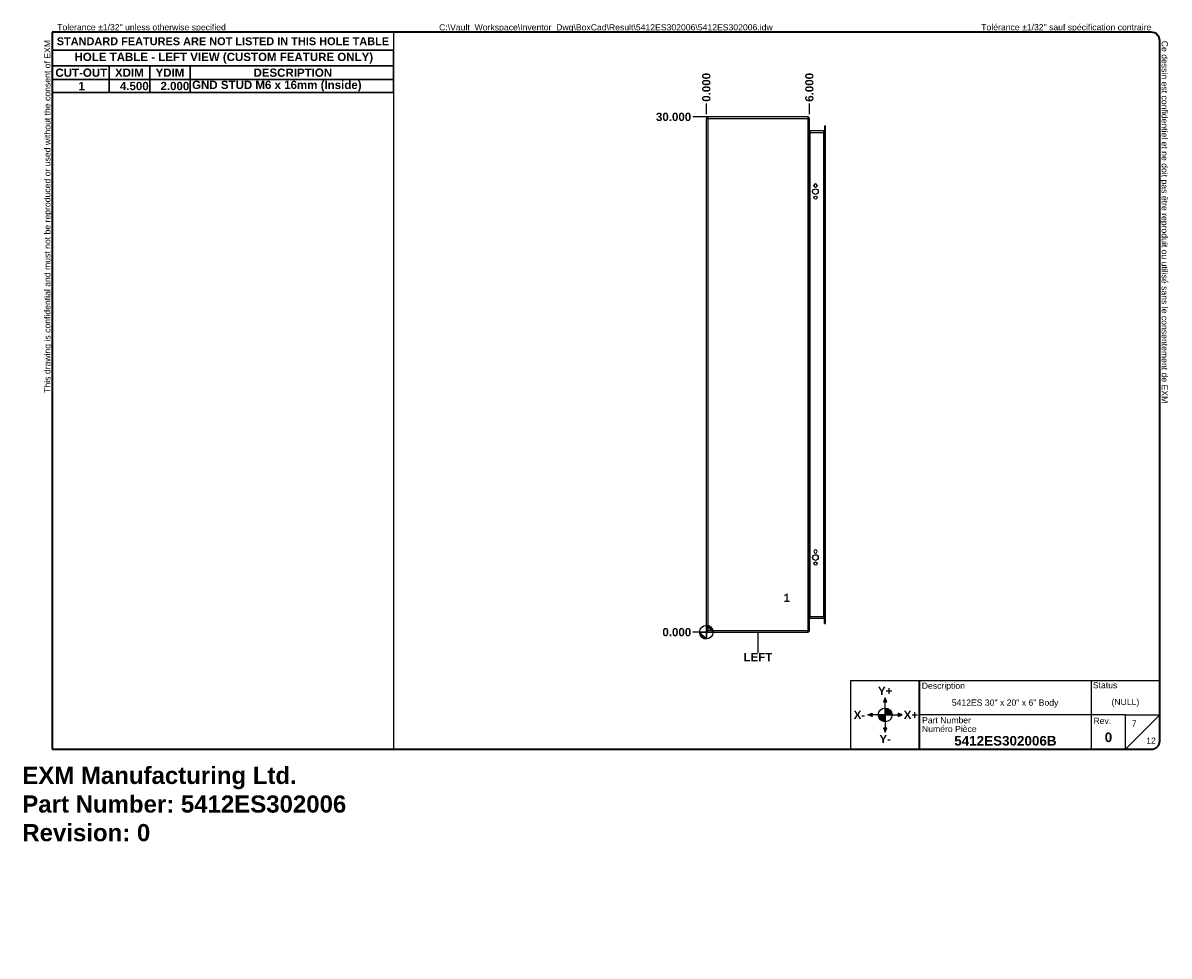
# Model space of a CAD drawing. Header units: inches. Extents: x 0 to 66.8, y -11 to 43.3.
import ezdxf

# ---------------------------------------------------------------- set-up
doc = ezdxf.new("R2010")
doc.units = ezdxf.units.IN
doc.header["$LTSCALE"] = 4
doc.header["$MEASUREMENT"] = 0
doc.layers.get('0').update_dxf_attribs({"lineweight": 25})
for name, color, linetype, lineweight in [('Dimensions(ANSI)', 7, 'Continuous', 25), ('Sketch Geometry(ANSI)', 7, 'Continuous', 25), ('Symbols(ANSI)', 7, 'Continuous', 25), ('Visible Edges(ANSI)', 7, 'Continuous', 25), ('Visible Tangent Edges(ANSI)', 7, 'Continuous', 25)]:
    doc.layers.add(name, color=color, linetype=linetype, lineweight=lineweight)
doc.layers.add('Hatch', color=179, linetype='Continuous', lineweight=9, true_color=0x1e1e47)
doc.styles.add('Current-ANSI', font='arial.ttf')
doc.styles.add('Dimension-ANSI', font='arialbd.ttf')
doc.styles.get("Standard").update_dxf_attribs({"font": 'arialbd.ttf'})
doc.styles.add('Text Style44', font='arialbd.ttf')
doc.dimstyles.new('INCH-ANSI', dxfattribs={"dimscale": 4, "dimtxt": 0.12, "dimasz": 0.098425, "dimexe": 0.04, "dimexo": 0.04, "dimgap": 0.031496, "dimtad": 0, "dimtih": 1, "dimtoh": 1, "dimdec": 3, "dimzin": 0, "dimdsep": 46, "dimtxsty": 'Dimension-ANSI', "dimcen": 0.09, "dimdle": 0.312, "dimclrd": 179, "dimclre": 179, "dimclrt": 7, "dimadec": 1, "dimazin": 0, "dimtfac": 1, "dimtdec": 3, "dimtofl": 0, "dimtmove": 0, "dimatfit": 3, "dimfxl": 1, "dimtolj": 1, "dimtzin": 4, "dimlwd": 25, "dimlwe": 25, "dimarcsym": 0})
doc.dimstyles.new('INCH-ANSI-VERTICAL', dxfattribs={"dimscale": 4, "dimtxt": 0.12, "dimasz": 0.098425, "dimexe": 0.04, "dimexo": 0.04, "dimgap": 0.031496, "dimtad": 0, "dimtih": 1, "dimtoh": 1, "dimdec": 3, "dimzin": 0, "dimdsep": 46, "dimtxsty": 'Dimension-ANSI', "dimcen": 0.09, "dimdle": 0.312, "dimclrd": 179, "dimclre": 179, "dimclrt": 7, "dimadec": 1, "dimazin": 0, "dimtfac": 1, "dimtdec": 3, "dimtofl": 0, "dimtmove": 0, "dimatfit": 3, "dimfxl": 1, "dimtolj": 1, "dimtzin": 4, "dimlwd": 25, "dimlwe": 25, "dimarcsym": 0})

# ---------------------------------------------------------------- blocks, each defined once
blk = doc.blocks.new('Borders EXM - B (Inch) - B')
at = {"layer": 'Sketch Geometry(ANSI)', "linetype": 'Continuous', "lineweight": 35}
for p, q in [((16.438, 10.692), (0.437, 10.692)), ((0.437, 10.692), (0.437, 0.255)), ((16.562, 0.38), (16.562, 10.567)), ((0.437, 0.255), (16.438, 0.255))]:
    blk.add_line(p, q, dxfattribs=at)
at = {"layer": 'Sketch Geometry(ANSI)'}
for p, q in [((5.406, 10.692), (5.406, 0.255)), ((0.437, 10.428), (5.406, 10.428))]:
    blk.add_line(p, q, dxfattribs=at)
at = {"layer": 'Sketch Geometry(ANSI)', "linetype": 'Continuous', "lineweight": 35}
for centre, start, end in [((16.438, 10.567), 0, 90), ((16.438, 0.38), 270, 0)]:
    blk.add_arc(centre, 0.125, start, end, dxfattribs=at)
at = {"layer": 'Symbols(ANSI)', "color": 7, "char_height": 0.09, "attachment_point": 7, "style": 'Current-ANSI'}
for s, insert, rotation in [('This drawing is confidential and must not be reproduced or used without the consent of EXM', (0.437, 5.442), 90), ('Ce dessin est confidentiel et ne doit pas être reproduit ou utilisé sans le consentement de EXM', (16.562, 10.567), 270)]:
    blk.add_mtext(s, dxfattribs=dict(at, insert=insert, rotation=rotation))
for s, insert in [('Tolerance ±1/32" unless otherwise specified', (0.509, 10.692)), ('Tolérance ±1/32" sauf spécification contraire', (13.963, 10.692))]:
    blk.add_mtext(s, dxfattribs=dict(at, insert=insert))
at = {"layer": 'Symbols(ANSI)', "color": 7, "insert": (2.921, 10.559), "char_height": 0.114, "width": 4.96908, "attachment_point": 5, "style": 'Dimension-ANSI'}
blk.add_mtext('\\fArial|b1|i0;{\\H0.1140;STANDARD FEATURES ARE NOT LISTED IN THIS HOLE TABLE}', dxfattribs=at)
at = {"layer": 'Symbols(ANSI)', "color": 7, "style": 'Current-ANSI'}
blk.add_attdef('FILENAME_AND_PATH_001', (6.069, 10.718), '', height=0.09, dxfattribs=at)
blk = doc.blocks.new('Title Blocks EXM-2 - ANSI B')
at = {"layer": 'Hatch'}
for points in [[(12.725, 0.94), (12.75, 0.94), (12.75, 1)], [(12.775, 0.94), (12.75, 1), (12.75, 0.94)], [(12.56, 0.75), (12.56, 0.775), (12.5, 0.75)], [(12.56, 0.75), (12.5, 0.75), (12.56, 0.725)], [(12.94, 0.75), (13, 0.75), (12.94, 0.775)], [(12.94, 0.75), (12.94, 0.725), (13, 0.75)], [(12.75, 0.56), (12.725, 0.56), (12.75, 0.5)], [(12.75, 0.56), (12.75, 0.5), (12.775, 0.56)]]:
    blk.add_hatch(color=7, dxfattribs=at).paths.add_polyline_path(points)
h = blk.add_hatch(color=7, dxfattribs=at)
edge = h.paths.add_edge_path()
edge.add_line((12.75, 0.85), (12.75, 0.75))
edge.add_line((12.75, 0.75), (12.85, 0.75))
edge.add_arc((12.75, 0.75), 0.1, 0, 90)
h = blk.add_hatch(color=7, dxfattribs=at)
edge = h.paths.add_edge_path()
edge.add_line((12.75, 0.65), (12.75, 0.75))
edge.add_line((12.75, 0.75), (12.65, 0.75))
edge.add_arc((12.75, 0.75), 0.1, 180, 270)
at = {"layer": 'Sketch Geometry(ANSI)'}
for p, q in [((12.249, 1.25), (16.749, 1.25)), ((12.249, 0.25), (12.249, 1.25)), ((15.749, 1.25), (15.749, 0.75)), ((16.749, 1.25), (16.749, 0.375)), ((12.75, 1), (12.725, 0.94)), ((12.725, 0.94), (12.775, 0.94)), ((12.75, 0.85), (12.75, 1)), ((12.775, 0.94), (12.75, 1)), ((12.75, 0.75), (12.75, 0.85)), ((12.5, 0.75), (12.56, 0.775)), ((12.65, 0.75), (12.5, 0.75)), ((12.56, 0.725), (12.5, 0.75)), ((12.56, 0.775), (12.56, 0.725)), ((12.75, 0.75), (12.65, 0.75)), ((12.75, 0.75), (12.85, 0.75)), ((12.75, 0.75), (12.75, 0.65)), ((12.85, 0.75), (13, 0.75)), ((13, 0.75), (12.94, 0.775)), ((12.94, 0.775), (12.94, 0.725)), ((12.94, 0.725), (13, 0.75)), ((15.749, 0.75), (13.249, 0.75)), ((16.249, 0.75), (15.749, 0.75)), ((15.749, 0.75), (15.749, 0.25)), ((16.249, 0.25), (16.249, 0.75)), ((16.249, 0.75), (16.749, 0.75)), ((16.249, 0.25), (16.749, 0.75)), ((12.775, 0.56), (12.725, 0.56)), ((12.725, 0.56), (12.75, 0.5)), ((12.75, 0.65), (12.75, 0.5)), ((12.75, 0.5), (12.775, 0.56)), ((13.249, 0.25), (12.249, 0.25)), ((16.624, 0.25), (13.249, 0.25))]:
    blk.add_line(p, q, dxfattribs=at)
at = {"layer": 'Sketch Geometry(ANSI)', "linetype": 'Continuous', "lineweight": 35}
blk.add_line((13.249, 0.25), (13.249, 1.25), dxfattribs=at)
at = {"layer": 'Sketch Geometry(ANSI)'}
blk.add_circle((12.75, 0.75), 0.1, dxfattribs=at)
blk.add_arc((16.624, 0.375), 0.125, 270, 0, dxfattribs=at)
at = {"layer": 'Symbols(ANSI)', "color": 7}
for s, insert, char_height, attachment_point, style in [('Description', (13.283, 1.103), 0.09, 7, 'Current-ANSI'), ('Status', (15.774, 1.137), 0.09, 7, 'Current-ANSI'), ('\\fArial|b1|i0;Y+', (12.75, 1.1), 0.12, 5, 'Dimension-ANSI'), ('\\fArial|b1|i0;X-', (12.375, 0.75), 0.12, 5, 'Dimension-ANSI'), ('\\fArial|b1|i0;X+', (13.125, 0.75), 0.12, 5, 'Dimension-ANSI'), ('Part Number', (13.287, 0.627), 0.09, 7, 'Current-ANSI'), ('Numéro Pièce', (13.286, 0.5), 0.09, 7, 'Current-ANSI'), ('\\fArial|b1|i0;Y-', (12.75, 0.4), 0.12, 5, 'Dimension-ANSI')]:
    blk.add_mtext(s, dxfattribs=dict(at, insert=insert, char_height=char_height, attachment_point=attachment_point, style=style))
at = {"layer": 'Symbols(ANSI)', "color": 7, "insert": (15.783, 0.618), "char_height": 0.09, "width": 0.25854, "attachment_point": 7, "style": 'Current-ANSI'}
blk.add_mtext('Rev.', dxfattribs=at)
at = {"layer": 'Symbols(ANSI)', "color": 7}
for tag, p, height, style in [('IDW_DESC_IAM_001', (13.72, 0.885), 0.09, 'Current-ANSI'), ('DESIGN_STATE_001', (16.045, 0.893), 0.09, 'Current-ANSI'), ('Sheet_Number_001', (16.341, 0.58), 0.09, 'Current-ANSI'), ('IDW_NAME_IAM_001', (13.756, 0.304), 0.14, 'Text Style44'), ('IDW_REV_001', (15.947, 0.355), 0.14, 'Text Style44'), ('Number_of_sheets_001', (16.551, 0.33), 0.09, 'Current-ANSI')]:
    blk.add_attdef(tag, p, '', height=height, dxfattribs=dict(at, style=style))
blk = doc.blocks.new('Origin Indicator Symbol4')
at = {"layer": 'Dimensions(ANSI)'}
h = blk.add_hatch(color=7, dxfattribs=at)
edge = h.paths.add_edge_path(flags=0)
edge.add_line((9.96, 2.057), (10.059, 1.959))
edge.add_arc((9.96, 1.959), 0.0984, 0, 90)
h = blk.add_hatch(color=7, dxfattribs=at)
edge = h.paths.add_edge_path(flags=0)
edge.add_line((9.96, 1.86), (9.862, 1.959))
edge.add_arc((9.96, 1.959), 0.0984, 180, 270)
at = {"layer": 'Dimensions(ANSI)', "color": 7, "linetype": 'Continuous'}
for p, q in [((9.96, 2.057), (10.059, 1.959)), ((9.96, 1.86), (9.862, 1.959))]:
    blk.add_line(p, q, dxfattribs=at)
at = {"layer": 'Dimensions(ANSI)', "color": 7, "linetype": 'Continuous', "flags": 128}
for points in [[(9.96, 1.959), (10.059, 1.959), (9.96, 2.057), (9.96, 1.959)], [(9.96, 1.959), (9.96, 2.057), (9.96, 1.86), (9.96, 1.959)], [(9.96, 1.959), (9.96, 1.86), (9.862, 1.959), (9.96, 1.959)], [(9.96, 1.959), (9.862, 1.959), (9.96, 1.959), (9.96, 1.959)]]:
    blk.add_lwpolyline(points, dxfattribs=at)
at = {"layer": 'Dimensions(ANSI)', "color": 7, "linetype": 'Continuous'}
blk.add_circle((9.96, 1.959), 0.0984, dxfattribs=at)
for start, end in [(0, 90), (180, 270)]:
    blk.add_arc((9.96, 1.959), 0.0984, start, end, dxfattribs=at)
at = {"layer": 'Dimensions(ANSI)', "color": 7}
for points in [[(9.96, 1.959), (10.059, 1.959), (9.96, 2.057), (9.96, 1.959)], [(9.96, 1.959), (9.96, 2.057), (9.96, 1.86), (9.96, 1.959)], [(9.96, 1.959), (9.96, 1.86), (9.862, 1.959), (9.96, 1.959)], [(9.96, 1.959), (9.862, 1.959), (9.96, 1.959)]]:
    blk.add_solid(points, dxfattribs=at)
blk = doc.blocks.new('Leader Text1')
at = {"layer": 'Symbols(ANSI)', "color": 7, "insert": (11.084, 2.398), "char_height": 0.12, "attachment_point": 7, "style": 'Dimension-ANSI'}
blk.add_mtext('1', dxfattribs=at)
blk = doc.blocks.new('Table3')
at = {"layer": 'Symbols(ANSI)', "color": 7, "lineweight": 30}
for p, q in [((0.438, 10.428), (5.406, 10.428)), ((0.438, 10.428), (0.438, 10.202)), ((5.406, 10.428), (5.406, 10.202)), ((0.438, 10.202), (5.406, 10.202)), ((0.438, 10.202), (0.438, 10.003)), ((1.264, 10.202), (1.264, 10.003)), ((1.855, 10.202), (1.855, 10.003)), ((2.445, 10.202), (2.445, 10.003)), ((5.406, 10.202), (5.406, 10.003)), ((0.438, 10.003), (5.406, 10.003)), ((0.438, 10.003), (0.438, 9.812)), ((1.264, 10.003), (1.264, 9.812)), ((1.855, 10.003), (1.855, 9.812)), ((2.445, 10.003), (2.445, 9.812)), ((5.406, 10.003), (5.406, 9.812)), ((0.438, 9.812), (5.406, 9.812))]:
    blk.add_line(p, q, dxfattribs=at)
at = {"layer": 'Symbols(ANSI)', "color": 7, "char_height": 0.12, "attachment_point": 7, "style": 'Dimension-ANSI'}
for s, insert in [('HOLE TABLE - LEFT VIEW (CUSTOM FEATURE ONLY)', (0.76, 10.236)), ('CUT-OUT', (0.482, 10.041)), ('XDIM', (1.35, 10.043)), ('YDIM', (1.94, 10.043)), ('DESCRIPTION', (3.366, 10.041)), ('1', (0.818, 9.848)), ('4.500', (1.421, 9.847)), ('2.000', (2.012, 9.847)), ('GND STUD M6 x 16mm (Inside)', (2.472, 9.829))]:
    blk.add_mtext(s, dxfattribs=dict(at, insert=insert))
blk = doc.blocks.new('*D20')
at = {"layer": 'Defpoints', "color": 0, "linetype": 'Continuous', "transparency": 16777216}
for p in [(39.841, 38.622), (39.841, 37.835), (39.841, 37.835)]:
    blk.add_point(p, dxfattribs=at)
at = {"layer": 'Dimensions(ANSI)', "color": 179, "linetype": 'Continuous', "lineweight": 25, "true_color": 0x262658, "transparency": 16777216}
blk.add_line((39.841, 37.995), (39.841, 38.622), dxfattribs=at)
at = {"layer": 'Dimensions(ANSI)', "color": 7, "linetype": 'Continuous', "lineweight": 25, "transparency": 16777216, "insert": (39.841, 39.556), "char_height": 0.48, "attachment_point": 5, "rotation": 90, "style": 'Dimension-ANSI'}
blk.add_mtext('\\A1;0.000', dxfattribs=at)
blk = doc.blocks.new('*D21')
at = {"layer": 'Defpoints', "color": 0, "linetype": 'Continuous', "transparency": 16777216}
for p in [(45.841, 38.622), (39.841, 37.835), (45.841, 37.835)]:
    blk.add_point(p, dxfattribs=at)
at = {"layer": 'Dimensions(ANSI)', "color": 179, "linetype": 'Continuous', "lineweight": 25, "true_color": 0x262658, "transparency": 16777216}
blk.add_line((45.841, 37.995), (45.841, 38.622), dxfattribs=at)
at = {"layer": 'Dimensions(ANSI)', "color": 7, "linetype": 'Continuous', "lineweight": 25, "transparency": 16777216, "insert": (45.841, 39.556), "char_height": 0.48, "attachment_point": 5, "rotation": 90, "style": 'Dimension-ANSI'}
blk.add_mtext('\\A1;6.000', dxfattribs=at)
blk = doc.blocks.new('*D22')
at = {"layer": 'Defpoints', "color": 0, "linetype": 'Continuous', "transparency": 16777216}
for p in [(39.054, 7.835), (39.841, 7.835), (39.841, 7.835)]:
    blk.add_point(p, dxfattribs=at)
at = {"layer": 'Dimensions(ANSI)', "color": 179, "linetype": 'Continuous', "lineweight": 25, "true_color": 0x262658, "transparency": 16777216}
blk.add_line((39.681, 7.835), (39.054, 7.835), dxfattribs=at)
at = {"layer": 'Dimensions(ANSI)', "color": 7, "linetype": 'Continuous', "lineweight": 25, "transparency": 16777216, "insert": (38.12, 7.835), "char_height": 0.48, "attachment_point": 5, "style": 'Dimension-ANSI'}
blk.add_mtext('\\A1;0.000', dxfattribs=at)
blk = doc.blocks.new('*D23')
at = {"layer": 'Defpoints', "color": 0, "linetype": 'Continuous', "transparency": 16777216}
for p in [(39.054, 37.835), (45.841, 37.835), (39.841, 7.835)]:
    blk.add_point(p, dxfattribs=at)
at = {"layer": 'Dimensions(ANSI)', "color": 179, "linetype": 'Continuous', "lineweight": 25, "true_color": 0x262658, "transparency": 16777216}
blk.add_line((45.681, 37.835), (39.054, 37.835), dxfattribs=at)
at = {"layer": 'Dimensions(ANSI)', "color": 7, "linetype": 'Continuous', "lineweight": 25, "transparency": 16777216, "insert": (37.932, 37.835), "char_height": 0.48, "attachment_point": 5, "style": 'Dimension-ANSI'}
blk.add_mtext('\\A1;30.000', dxfattribs=at)
blk = doc.blocks.new('LEFT')
at = {"layer": 'Sketch Geometry(ANSI)'}
blk.add_line((0, 0.15), (0, -0.15), dxfattribs=at)
at = {"layer": 'Symbols(ANSI)', "color": 7, "insert": (0, -0.212), "char_height": 0.12, "attachment_point": 5, "style": 'Dimension-ANSI'}
blk.add_mtext('\\fArial|b1|i0;LEFT', dxfattribs=at)

msp = doc.modelspace()

# ---------------------------------------------------------------- linework, layer by layer
at = {"layer": 'Visible Edges(ANSI)'}
for p, q in [((39.8414, 7.9186), (39.8414, 37.7506)), ((45.7574, 37.8346), (39.9254, 37.8346)), ((45.8414, 7.9186), (45.8414, 37.7506)), ((46.6887, 37.0215), (45.8724, 37.0215)), ((46.7197, 37.3228), (46.7197, 37.0472)), ((46.7197, 37.3228), (46.7727, 37.3228)), ((46.7197, 8.622), (46.7197, 37.0472)), ((46.7727, 37.0472), (46.7727, 37.3228)), ((46.7727, 8.622), (46.7727, 37.0472)), ((46.1039, 33.8296), (46.1039, 33.8426)), ((46.2909, 33.8426), (46.2909, 33.8296)), ((46.1039, 12.5266), (46.1039, 12.5396)), ((46.2909, 12.5396), (46.2909, 12.5266)), ((45.8724, 8.6478), (46.6887, 8.6478)), ((46.7197, 8.3465), (46.7197, 8.622)), ((46.7197, 8.3465), (46.7727, 8.3465)), ((46.7727, 8.3465), (46.7727, 8.622)), ((39.9254, 7.8346), (45.7574, 7.8346))]:
    msp.add_line(p, q, dxfattribs=at)
for centre, radius in [((46.1974, 33.4861), 0.165), ((46.1974, 33.1361), 0.0935), ((46.1974, 12.1831), 0.165), ((46.1974, 11.8331), 0.0935)]:
    msp.add_circle(centre, radius, dxfattribs=at)
for centre, radius, start, end in [((39.9254, 37.7506), 0.084, 90, 180), ((45.7574, 37.7506), 0.084, 0, 90), ((45.8724, 37.0525), 0.031, 180, 270), ((46.6887, 37.0525), 0.031, 270, 0), ((46.1974, 33.8426), 0.0935, 0, 180), ((46.1974, 33.8296), 0.0935, 180, 0), ((46.1974, 12.5396), 0.0935, 0, 180), ((46.1974, 12.5266), 0.0935, 180, 0), ((45.8724, 8.6168), 0.031, 90, 180), ((46.6887, 8.6168), 0.031, 0, 90), ((39.9254, 7.9186), 0.084, 180, 270), ((45.7574, 7.9186), 0.084, 270, 0)]:
    msp.add_arc(centre, radius, start, end, dxfattribs=at)
at = {"layer": 'Visible Tangent Edges(ANSI)'}
for p, q in [((39.8414, 37.7506), (39.9254, 37.7506)), ((39.9254, 37.8346), (39.9254, 37.7506)), ((39.9254, 37.7506), (45.7574, 37.7506)), ((39.9254, 37.7506), (39.9254, 7.9186)), ((45.7574, 37.8346), (45.7574, 37.7506)), ((45.7574, 37.7506), (45.7574, 7.9186)), ((45.8414, 37.7506), (45.7574, 37.7506)), ((45.8724, 36.9375), (45.8414, 36.9375)), ((45.8724, 37.0215), (45.8724, 36.9375)), ((45.8724, 36.9375), (46.6887, 36.9375)), ((45.8724, 36.9375), (45.8724, 8.7318)), ((46.6887, 36.9375), (46.6887, 37.0215)), ((46.7197, 36.9375), (46.6887, 36.9375)), ((46.6887, 8.7318), (46.6887, 36.9375)), ((46.7727, 37.0472), (46.7197, 37.0472)), ((45.8414, 8.7318), (45.8724, 8.7318)), ((45.8724, 8.7318), (45.8724, 8.6478)), ((46.6887, 8.7318), (45.8724, 8.7318)), ((46.6887, 8.7318), (46.7197, 8.7318)), ((46.6887, 8.6478), (46.6887, 8.7318)), ((46.7727, 8.622), (46.7197, 8.622)), ((39.9254, 7.9186), (39.8414, 7.9186)), ((39.9254, 7.8346), (39.9254, 7.9186)), ((45.7574, 7.9186), (39.9254, 7.9186)), ((45.7574, 7.8346), (45.7574, 7.9186)), ((45.7574, 7.9186), (45.8414, 7.9186))]:
    msp.add_line(p, q, dxfattribs=at)

# ---------------------------------------------------------------- block references
at = {"xscale": 4, "yscale": 4, "zscale": 4}
for name, p, values in [('Borders EXM - B (Inch) - B', (0, 0), {'FILENAME_AND_PATH_001': 'C:\\Vault_Workspace\\Inventor_Dwg\\BoxCad\\Result\\5412ES302006\\5412ES302006.idw'}), ('Title Blocks EXM-2 - ANSI B', (-0.7453, 0.0182), {'IDW_REV_001': '0', 'Sheet_Number_001': '7', 'Number_of_sheets_001': '12', 'IDW_DESC_IAM_001': '5412ES 30" x 20" x 6" Body', 'DESIGN_STATE_001': '(NULL)', 'IDW_NAME_IAM_001': '5412ES302006B'})]:
    msp.add_blockref(name, p, dxfattribs=at).add_auto_attribs(values)
for name, p in [('Table3', (0, 0)), ('LEFT', (42.8414, 7.2362))]:
    msp.add_blockref(name, p, dxfattribs=at)
at = {"layer": 'Dimensions(ANSI)', "xscale": 4, "yscale": 4, "zscale": 4}
msp.add_blockref('Origin Indicator Symbol4', (0, 0), dxfattribs=at)
at = {"layer": 'Symbols(ANSI)', "xscale": 4, "yscale": 4, "zscale": 4}
msp.add_blockref('Leader Text1', (0, 0), dxfattribs=at)

# ---------------------------------------------------------------- texts
at = {"insert": (0, 0), "char_height": 1, "attachment_point": 1}
msp.add_mtext_dynamic_manual_height_columns('EXM Manufacturing Ltd.\\PPart Number: 5412ES302006\\PRevision: 0', width=6.990976, gutter_width=1, heights=[0], dxfattribs=at).dxf.set("width", 100)

# ---------------------------------------------------------------- dimensions: what is measured, and where the dimension line sits
at = {"layer": 'Dimensions(ANSI)', "color": 179, "linetype": 'Continuous', "lineweight": 25, "true_color": 0x262658}
for feature_location, offset, dtype, origin, dimstyle, picture, middle in [((39.8414034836, 37.8346456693), (0, 0.7874015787), 1, (39.8414034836, 37.8346456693), 'INCH-ANSI-VERTICAL', '*D20', (39.8414034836, 39.5564353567)), ((45.8414, 37.8346), (0, 0.7874), 1, (39.8414, 37.8346), 'INCH-ANSI-VERTICAL', '*D21', (45.8414, 39.5563)), ((45.8414, 37.8346), (-6.7874, 0), 0, (39.8414, 7.8346), 'INCH-ANSI', '*D23', (37.9317, 37.8346)), ((39.8414034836, 7.8346456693), (-0.7874015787, 0), 0, (39.8414034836, 7.8346456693), 'INCH-ANSI', '*D22', (38.1196137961, 7.8346456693))]:
    dim = msp.add_ordinate_dim(feature_location=feature_location, offset=offset, dtype=dtype, origin=origin, dimstyle=dimstyle, override={"dimgap": 0.031496, "dimtad": 0, "dimdec": 3, "dimtol": 0, "dimlim": 0, "dimtp": 0, "dimtm": 0, "dimtdec": 3}, dxfattribs=at)
    dim.commit()
    dim.dimension.update_dxf_attribs({"geometry": picture, "text_midpoint": middle})

doc.saveas('drawing.dxf')
